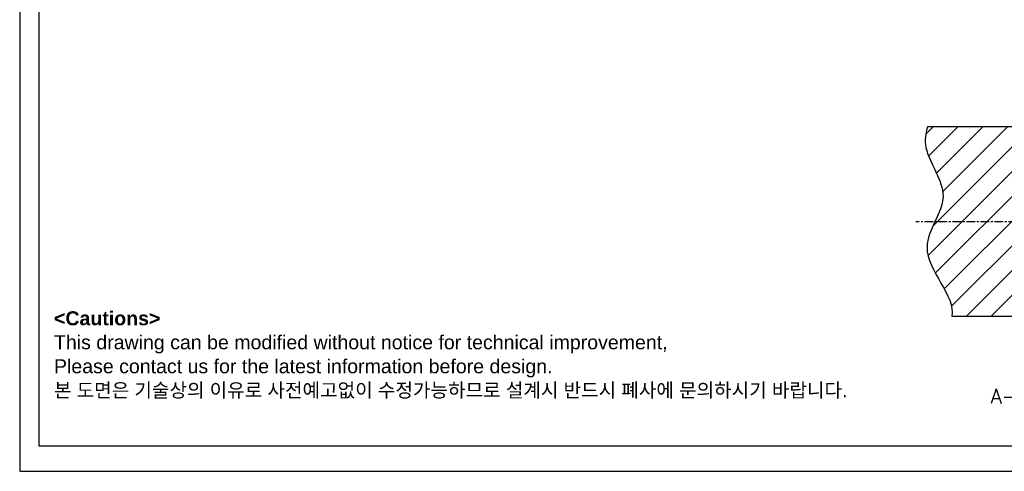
# Model space of a CAD drawing. Header units: inches. Extents: x 0 to 1685, y 0 to 1188.
# Tile 1 of 18: x 0 to 704, y 0 to 323. Entities that reach past the tile are written whole.
import ezdxf

# ---------------------------------------------------------------- set-up
doc = ezdxf.new("R2010")
doc.units = ezdxf.units.IN
doc.linetypes.add('CENTER', pattern=[2, 1.25, -0.25, 0.25, -0.25])
for name, color, linetype in [('ATA-CENTER', 133, 'CENTER'), ('ATA-HATCH', 252, 'Continuous'), ('ATA-TEXT', 7, 'Continuous')]:
    doc.layers.add(name, color=color, linetype=linetype)
doc.styles.add('STANDARData_A2', font='simplex.shx')
doc.styles.add('주 문자 (ISO)', font='arial.ttf')

# ---------------------------------------------------------------- blocks, each defined once
blk = doc.blocks.new('ata-Border-A1-002')
at = {"color": 253, "ltscale": 0.5}
for p, q in [((0, 594), (0, 0)), ((0, 0), (841, 0))]:
    blk.add_line(p, q, dxfattribs=at)
at = {"ltscale": 0.5}
blk.add_line((7, 9), (7, 585), dxfattribs=at)
blk.add_line((834, 9), (7, 9))

msp = doc.modelspace()

# ---------------------------------------------------------------- hatches: boundary and pattern name
at = {"layer": 'ATA-HATCH'}
h = msp.add_hatch(dxfattribs=at)
h.set_pattern_fill('ANSI31', color=256, scale=100)
h.set_pattern_definition([(45, (-1381.44, -1310.993), (-8.838835, 8.838835), [])])
edge = h.paths.add_edge_path()
edge.add_spline(control_points=[(649.050257, 246.2221157), (647.3633519, 241.3673267), (645.6426968, 225.4291253), (670.66002, 195.9214888), (633.3361425, 156.2320683), (669.4086994, 125.1432563), (666.3437252, 110.8398647)], knot_values=[22.5384900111, 22.5384900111, 22.5384900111, 22.5384900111, 30.8643750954, 49.3511920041, 68.3294052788, 94.5752765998, 94.5752765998, 94.5752765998, 94.5752765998], degree=3, periodic=0)
edge.add_line((666.3437252, 110.8398647), (750.071139, 110.8398647))
edge.add_line((750.071139, 110.8398647), (755.071139, 105.8398647))
edge.add_line((755.071139, 105.8398647), (785.071139, 105.8398647))
edge.add_line((785.071139, 105.8398647), (785.071139, 100.3398647))
edge.add_line((785.071139, 100.3398647), (815.071139, 100.3398647))
edge.add_line((815.071139, 100.3398647), (815.071139, 105.8398647))
edge.add_line((815.071139, 105.8398647), (824.571139, 105.8398647))
edge.add_line((824.571139, 105.8398647), (825.071139, 106.3398647))
edge.add_line((825.071139, 106.3398647), (825.071139, 106.8398647))
edge.add_line((825.071139, 106.8398647), (825.571139, 106.3398647))
edge.add_line((825.571139, 106.3398647), (834.571139, 106.3398647))
edge.add_line((834.571139, 106.3398647), (835.071139, 106.8398647))
edge.add_line((835.071139, 106.8398647), (835.071139, 126.5898647))
edge.add_line((835.071139, 126.5898647), (835.071139, 127.3394857))
edge.add_line((835.071139, 127.3394857), (835.071139, 128.1398647))
edge.add_line((835.071139, 128.1398647), (835.071139, 128.3398647))
edge.add_line((835.071139, 128.3398647), (848.071139, 128.3398647))
edge.add_line((848.071139, 128.3398647), (850.071139, 129.4945652))
edge.add_line((850.071139, 129.4945652), (850.071139, 135.9223647))
edge.add_line((850.071139, 135.9223647), (850.071139, 149.7573647))
edge.add_line((850.071139, 149.7573647), (850.071139, 156.8398647))
edge.add_line((850.071139, 156.8398647), (849.571139, 157.3398647))
edge.add_line((849.571139, 157.3398647), (825.071139, 157.3398647))
edge.add_line((825.071139, 157.3398647), (825.071139, 199.3398647))
edge.add_line((825.071139, 199.3398647), (849.571139, 199.3398647))
edge.add_line((849.571139, 199.3398647), (850.071139, 199.8398647))
edge.add_line((850.071139, 199.8398647), (850.071139, 206.9223647))
edge.add_line((850.071139, 206.9223647), (850.071139, 220.7573647))
edge.add_line((850.071139, 220.7573647), (850.071139, 227.1851642))
edge.add_line((850.071139, 227.1851642), (848.071139, 228.3398647))
edge.add_line((848.071139, 228.3398647), (835.071139, 228.3398647))
edge.add_line((835.071139, 228.3398647), (835.071139, 228.5398647))
edge.add_line((835.071139, 228.5398647), (835.071139, 229.3402437))
edge.add_line((835.071139, 229.3402437), (835.071139, 230.0898647))
edge.add_line((835.071139, 230.0898647), (835.071139, 249.8398647))
edge.add_line((835.071139, 249.8398647), (834.571139, 250.3398647))
edge.add_line((834.571139, 250.3398647), (825.571139, 250.3398647))
edge.add_line((825.571139, 250.3398647), (825.071139, 249.8398647))
edge.add_line((825.071139, 249.8398647), (825.071139, 250.3398647))
edge.add_line((825.071139, 250.3398647), (824.571139, 250.8398647))
edge.add_line((824.571139, 250.8398647), (815.071139, 250.8398647))
edge.add_line((815.071139, 250.8398647), (815.071139, 256.3398647))
edge.add_line((815.071139, 256.3398647), (785.071139, 256.3398647))
edge.add_line((785.071139, 256.3398647), (785.071139, 250.8398647))
edge.add_line((785.071139, 250.8398647), (755.071139, 250.8398647))
edge.add_line((755.071139, 250.8398647), (750.071139, 245.8398647))
edge.add_line((750.071139, 245.8398647), (740.071139, 245.8398647))
edge.add_line((740.071139, 245.8398647), (740.071139, 246.2221157))
edge.add_line((740.071139, 246.2221157), (649.050257, 246.2221157))

# ---------------------------------------------------------------- linework, layer by layer
for p, q in [((715.071139, 246.2221157), (649.050257, 246.2221157)), ((666.3437252, 110.8398647), (725.071139, 110.8398647))]:
    msp.add_line(p, q)
msp.add_open_spline([(649.050257, 246.2221157), (647.3633519, 241.3673267), (645.6426968, 225.4291253), (670.66002, 195.9214888), (633.3361425, 156.2320683), (669.4086994, 125.1432563), (666.3437252, 110.8398647)], degree=3, knots=[22.5384900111, 22.5384900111, 22.5384900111, 22.5384900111, 30.8643750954, 49.3511920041, 68.3294052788, 94.5752765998, 94.5752765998, 94.5752765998, 94.5752765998])
at = {"layer": 'ATA-CENTER', "ltscale": 5}
msp.add_line((853.071139, 178.3398647), (640.7273504, 178.3398647), dxfattribs=at)

# ---------------------------------------------------------------- block references
at = {"xscale": 2, "yscale": 2, "zscale": 2}
msp.add_blockref('ata-Border-A1-002', (0, 0), dxfattribs=at)

# ---------------------------------------------------------------- texts
at = {"layer": 'ATA-TEXT', "color": 7, "style": 'STANDARData_A2'}
msp.add_text('A-A ( 1 : 2 )', height=10.499999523, dxfattribs=at).set_placement((693.9221088, 48.5252203))
at = {"layer": 'ATA-TEXT', "color": 7, "insert": (24.5043087, 114.327216), "char_height": 6.9999998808, "attachment_point": 1, "line_spacing_factor": 1.027748, "style": '주 문자 (ISO)'}
msp.add_mtext('{\\fArial|b1|i0|c129|p34;\\H1.42857x;<Cautions> }\\P{\\fArial|b0|i0|c129|p34;\\H1.42857x;This drawing can be modified without notice for technical improvement,}\\P{\\fArial|b0|i0|c129|p34;\\H1.42857x;Please contact us for the latest information before design.}\\P{\\fGulim|b0|i0|c129|p50;\\H1.42857x;본 도면은 기술상의 이유로 사전예고없이 수정가능하므로 설계시 반드시 폐사에 문의하시기 바랍니다}{\\fArial|b0|i0|c129|p34;\\H1.42857x;.}', dxfattribs=at)

doc.saveas('drawing.dxf')
